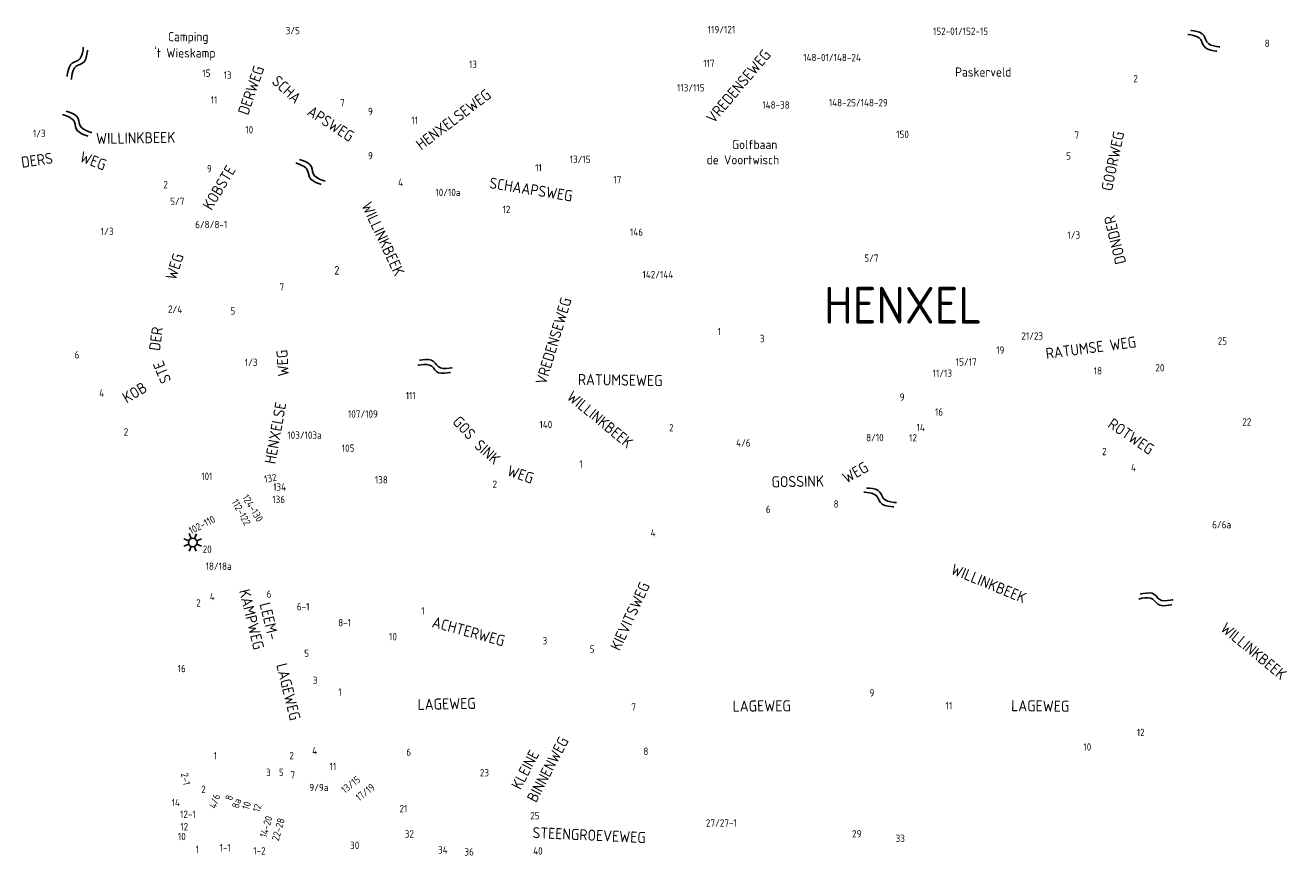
# Model space of a CAD drawing. Extents: x 240000 to 254330, y 435016 to 451025.
# Tile 20 of 25: x 247544 to 250981, y 443016 to 445272. Entities that reach past the tile are written whole.
import ezdxf

# ---------------------------------------------------------------- set-up
doc = ezdxf.new("R2010")
doc.units = 0
doc.header["$LTSCALE"] = 40
doc.header["$MEASUREMENT"] = 0
doc.layers.get('0').update_dxf_attribs({"color": 9, "linetype": 'CONTINUOUS'})
for name, color, linetype in [('ARC-D06WA', 9, 'CONTINUOUS'), ('BOU-D00', 250, 'CONTINUOUS'), ('BOU-D00MOLEN', 9, 'CONTINUOUS'), ('SEM-D01FA', 250, 'CONTINUOUS'), ('SEM-D01HN', 250, 'CONTINUOUS'), ('SEM-D03ST', 250, 'CONTINUOUS'), ('SEM-D03WA', 250, 'CONTINUOUS'), ('SEM-D04ST', 250, 'CONTINUOUS')]:
    doc.layers.add(name, color=color, linetype=linetype)
doc.layers.get('BOU-D00').off()
doc.styles.add('ISO', font='ISO.shx', dxfattribs={"height": 23})

# ---------------------------------------------------------------- blocks, each defined once
blk = doc.blocks.new('HUIS')
at = {"layer": 'SEM-D01HN', "linetype": 'Continuous', "style": 'ISO'}
blk.add_attdef('HUISNUMMER', (22.2, -8.4), '', height=23, dxfattribs=at)
blk = doc.blocks.new('WAT')
for points in [[(-1.79, 0.36), (-1.72, 0.44), (-1.55, 0.62), (-1.31, 0.84), (-1.05, 1.03), (-0.79, 1.11), (-0.57, 1.03), (-0.38, 0.84), (-0.2, 0.62), (-0.01, 0.44), (0.21, 0.36), (0.47, 0.44), (0.74, 0.62), (0.98, 0.84), (1.15, 1.03), (1.21, 1.11)], [(-1.79, -0.57), (-1.72, -0.49), (-1.55, -0.3), (-1.31, -0.08), (-1.05, 0.1), (-0.79, 0.18), (-0.57, 0.1), (-0.38, -0.08), (-0.2, -0.3), (-0.01, -0.49), (0.21, -0.57), (0.47, -0.49), (0.74, -0.3), (0.98, -0.08), (1.15, 0.1), (1.21, 0.18)]]:
    blk.add_lwpolyline(points)
blk = doc.blocks.new('LP')
for p, q in [((-0.516, 0), (-0.234, 0)), ((-0.365, 0.365), (-0.166, 0.166)), ((0, 0.516), (0, 0.234)), ((0.166, 0.166), (0.365, 0.365)), ((0.234, 0), (0.516, 0)), ((-0.365, -0.365), (-0.166, -0.166)), ((0, -0.234), (0, -0.516)), ((0.166, -0.166), (0.365, -0.365))]:
    blk.add_line(p, q)
blk.add_circle((0, 0), 0.234)

msp = doc.modelspace()

# ---------------------------------------------------------------- block references
at = {"layer": 'ARC-D06WA', "yscale": 15}
for p, xscale, zscale, rotation in [((250749.3, 445222.1), 30, 30, 323.1695401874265), ((247693.4, 445174), 30, 30, 53.89980070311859), ((247687.5, 444996.3), 30, 30, 312.7419516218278), ((248321, 444864.8), 30, 30, 312.7419516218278), ((248649.7, 444352.3), 29.99999999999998, 29.99999999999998, 160.2576743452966), ((249871, 443981.7), 30, 30, 327.1184871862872), ((250622.5, 443706.6), 30, 30, 343.4534879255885)]:
    msp.add_blockref('WAT', p, dxfattribs=dict(at, xscale=xscale, zscale=zscale, rotation=rotation))
at = {"layer": 'BOU-D00'}
ref = msp.add_blockref('HUIS', (248227.3, 445257.1), dxfattribs=at)
ref.add_attrib('HUISNUMMER', '3/5', (248250.8, 445248.2), dxfattribs={"layer": 'SEM-D01HN', "height": 20, "style": 'ISO'})
ref = msp.add_blockref('HUIS', (249463.9, 445229.5), dxfattribs=at)
ref.add_attrib('HUISNUMMER', '119/121', (249397.6, 445250.8), dxfattribs={"layer": 'SEM-D01HN', "height": 20, "style": 'ISO'})
ref = msp.add_blockref('HUIS', (249979.4, 445255.2), dxfattribs=at)
ref.add_attrib('HUISNUMMER', '152-01/152-15', (250009.5, 445246.2), dxfattribs={"layer": 'SEM-D01HN', "height": 20, "style": 'ISO'})
ref = msp.add_blockref('HUIS', (250886.9, 445222.2), dxfattribs=at)
ref.add_attrib('HUISNUMMER', '8', (250910.4, 445213.3), dxfattribs={"layer": 'SEM-D01HN', "height": 20, "style": 'ISO'})
ref = msp.add_blockref('HUIS', (248743.7, 445127.4), dxfattribs=at)
ref.add_attrib('HUISNUMMER', '13', (248748.9, 445156.3), dxfattribs={"layer": 'SEM-D01HN', "height": 20, "style": 'ISO'})
ref = msp.add_blockref('HUIS', (249416.9, 445136.6), dxfattribs=at)
ref.add_attrib('HUISNUMMER', '117', (249385.3, 445159), dxfattribs={"layer": 'SEM-D01HN', "height": 20, "style": 'ISO'})
ref = msp.add_blockref('HUIS', (249766, 445216.3), dxfattribs=at)
ref.add_attrib('HUISNUMMER', '148-01/148-24', (249656.8, 445174.9), dxfattribs={"layer": 'SEM-D01HN', "height": 20, "style": 'ISO'})
ref = msp.add_blockref('HUIS', (248049.6, 445109.2), dxfattribs=at)
ref.add_attrib('HUISNUMMER', '15', (248024.6, 445132.4), dxfattribs={"layer": 'SEM-D01HN', "height": 20, "style": 'ISO'})
ref = msp.add_blockref('HUIS', (248095.8, 445106.9), dxfattribs=at)
ref.add_attrib('HUISNUMMER', '13', (248082.3, 445127.1), dxfattribs={"layer": 'SEM-D01HN', "height": 20, "style": 'ISO'})
ref = msp.add_blockref('HUIS', (249440.5, 445128.6), dxfattribs=at)
ref.add_attrib('HUISNUMMER', '113/115', (249314.1, 445092.7), dxfattribs={"layer": 'SEM-D01HN', "height": 20, "style": 'ISO'})
ref = msp.add_blockref('HUIS', (250530.1, 445126.3), dxfattribs=at)
ref.add_attrib('HUISNUMMER', '2', (250553.6, 445117.4), dxfattribs={"layer": 'SEM-D01HN', "height": 20, "style": 'ISO'})
ref = msp.add_blockref('HUIS', (248090.3, 445062.2), dxfattribs=at)
ref.add_attrib('HUISNUMMER', '11', (248047.4, 445060), dxfattribs={"layer": 'SEM-D01HN', "height": 20, "style": 'ISO'})
ref = msp.add_blockref('HUIS', (248419.6, 445036.3), dxfattribs=at)
ref.add_attrib('HUISNUMMER', '7', (248398.7, 445052.3), dxfattribs={"layer": 'SEM-D01HN', "height": 20, "style": 'ISO'})
ref = msp.add_blockref('HUIS', (249708, 445060.8), dxfattribs=at)
ref.add_attrib('HUISNUMMER', '148-25/148-29', (249726.4, 445052.3), dxfattribs={"layer": 'SEM-D01HN', "height": 20, "style": 'ISO'})
ref = msp.add_blockref('HUIS', (248452.9, 445019.1), dxfattribs=at)
ref.add_attrib('HUISNUMMER', '9', (248474.6, 445028.4), dxfattribs={"layer": 'SEM-D01HN', "height": 20, "style": 'ISO'})
ref = msp.add_blockref('HUIS', (249677.9, 445051.2), dxfattribs=at)
ref.add_attrib('HUISNUMMER', '148-38', (249545.7, 445045.9), dxfattribs={"layer": 'SEM-D01HN', "height": 20, "style": 'ISO'})
ref = msp.add_blockref('HUIS', (248580, 444982.4), dxfattribs=at)
ref.add_attrib('HUISNUMMER', '11', (248592.2, 445004.5), dxfattribs={"layer": 'SEM-D01HN', "height": 20, "style": 'ISO'})
ref = msp.add_blockref('HUIS', (247544.8, 444950.8), dxfattribs=at)
ref.add_attrib('HUISNUMMER', '1/3', (247564.4, 444968.7), dxfattribs={"layer": 'SEM-D01HN', "height": 20, "style": 'ISO'})
ref = msp.add_blockref('HUIS', (248118, 444987.6), dxfattribs=at)
ref.add_attrib('HUISNUMMER', '10', (248141.5, 444978.7), dxfattribs={"layer": 'SEM-D01HN', "height": 20, "style": 'ISO'})
ref = msp.add_blockref('HUIS', (249881.5, 444987.8), dxfattribs=at)
ref.add_attrib('HUISNUMMER', '150', (249909.5, 444966.1), dxfattribs={"layer": 'SEM-D01HN', "height": 20, "style": 'ISO'})
ref = msp.add_blockref('HUIS', (250428.4, 444978), dxfattribs=at)
ref.add_attrib('HUISNUMMER', '7', (250393.7, 444964.6), dxfattribs={"layer": 'SEM-D01HN', "height": 20, "style": 'ISO'})
ref = msp.add_blockref('HUIS', (248451.1, 444917), dxfattribs=at)
ref.add_attrib('HUISNUMMER', '9', (248474.6, 444908.1), dxfattribs={"layer": 'SEM-D01HN', "height": 20, "style": 'ISO'})
ref = msp.add_blockref('HUIS', (249007.1, 444886.9), dxfattribs=at)
ref.add_attrib('HUISNUMMER', '13/15', (249022.6, 444898.4), dxfattribs={"layer": 'SEM-D01HN', "height": 20, "style": 'ISO'})
ref = msp.add_blockref('HUIS', (250347.5, 444916.6), dxfattribs=at)
ref.add_attrib('HUISNUMMER', '5', (250371, 444907.6), dxfattribs={"layer": 'SEM-D01HN', "height": 20, "style": 'ISO'})
ref = msp.add_blockref('HUIS', (248015.7, 444862.6), dxfattribs=at)
ref.add_attrib('HUISNUMMER', '9', (248037.1, 444872.8), dxfattribs={"layer": 'SEM-D01HN', "height": 20, "style": 'ISO'})
ref = msp.add_blockref('HUIS', (248971.2, 444882.7), dxfattribs=at)
ref.add_attrib('HUISNUMMER', '11', (248928.7, 444875.3), dxfattribs={"layer": 'SEM-D01HN', "height": 20, "style": 'ISO'})
ref = msp.add_blockref('HUIS', (247956.3, 444834.7), dxfattribs=at)
ref.add_attrib('HUISNUMMER', '2', (247918.7, 444829.5), dxfattribs={"layer": 'SEM-D01HN', "height": 20, "style": 'ISO'})
ref = msp.add_blockref('HUIS', (248532.9, 444844.6), dxfattribs=at)
ref.add_attrib('HUISNUMMER', '4', (248556.5, 444835.6), dxfattribs={"layer": 'SEM-D01HN', "height": 20, "style": 'ISO'})
ref = msp.add_blockref('HUIS', (248730.9, 444857.2), dxfattribs=at)
ref.add_attrib('HUISNUMMER', '10/10a', (248657.7, 444808.4), dxfattribs={"layer": 'SEM-D01HN', "height": 20, "style": 'ISO'})
ref = msp.add_blockref('HUIS', (249117.5, 444852), dxfattribs=at)
ref.add_attrib('HUISNUMMER', '17', (249141.1, 444843), dxfattribs={"layer": 'SEM-D01HN', "height": 20, "style": 'ISO'})
ref = msp.add_blockref('HUIS', (247951.6, 444821.9), dxfattribs=at)
ref.add_attrib('HUISNUMMER', '5/7', (247937.2, 444784), dxfattribs={"layer": 'SEM-D01HN', "height": 20, "style": 'ISO'})
ref = msp.add_blockref('HUIS', (248832, 444801.9), dxfattribs=at)
ref.add_attrib('HUISNUMMER', '12', (248840.1, 444762.2), dxfattribs={"layer": 'SEM-D01HN', "height": 20, "style": 'ISO'})
ref = msp.add_blockref('HUIS', (247983.1, 444753.2), dxfattribs=at)
ref.add_attrib('HUISNUMMER', '6/8/8-1', (248004.9, 444721.1), dxfattribs={"layer": 'SEM-D01HN', "height": 20, "style": 'ISO'})
ref = msp.add_blockref('HUIS', (247800.6, 444740.8), dxfattribs=at)
ref.add_attrib('HUISNUMMER', '1/3', (247748.7, 444702.3), dxfattribs={"layer": 'SEM-D01HN', "height": 20, "style": 'ISO'})
ref = msp.add_blockref('HUIS', (249170.8, 444685.6), dxfattribs=at)
ref.add_attrib('HUISNUMMER', '146', (249186.3, 444700.4), dxfattribs={"layer": 'SEM-D01HN', "height": 20, "style": 'ISO'})
ref = msp.add_blockref('HUIS', (250446.5, 444700.8), dxfattribs=at)
ref.add_attrib('HUISNUMMER', '1/3', (250374.5, 444692.4), dxfattribs={"layer": 'SEM-D01HN', "height": 20, "style": 'ISO'})
ref = msp.add_blockref('HUIS', (249901.4, 444658.3), dxfattribs=at)
ref.add_attrib('HUISNUMMER', '5/7', (249822.7, 444629.8), dxfattribs={"layer": 'SEM-D01HN', "height": 20, "style": 'ISO'})
ref = msp.add_blockref('HUIS', (248360.7, 444603.6), dxfattribs=at)
ref.add_attrib('HUISNUMMER', '2', (248382.9, 444595.2), dxfattribs={"layer": 'SEM-D01HN', "height": 23, "style": 'ISO'})
ref = msp.add_blockref('HUIS', (249196.7, 444594.1), dxfattribs=at)
ref.add_attrib('HUISNUMMER', '142/144', (249220.2, 444585.2), dxfattribs={"layer": 'SEM-D01HN', "height": 20, "style": 'ISO'})
ref = msp.add_blockref('HUIS', (248228.4, 444532.9), dxfattribs=at)
ref.add_attrib('HUISNUMMER', '7', (248234.2, 444551.8), dxfattribs={"layer": 'SEM-D01HN', "height": 20, "style": 'ISO'})
ref = msp.add_blockref('HUIS', (247911.2, 444504), dxfattribs=dict(at, rotation=358.2))
ref.add_attrib('HUISNUMMER', '2/4', (247930.9, 444491.5), dxfattribs={"layer": 'SEM-D01HN', "height": 20, "rotation": 358.2, "style": 'ISO'})
ref = msp.add_blockref('HUIS', (248086, 444518.2), dxfattribs=at)
ref.add_attrib('HUISNUMMER', '5', (248100.8, 444486.5), dxfattribs={"layer": 'SEM-D01HN', "height": 20, "style": 'ISO'})
ref = msp.add_blockref('HUIS', (249461.7, 444451.7), dxfattribs=at)
ref.add_attrib('HUISNUMMER', '1', (249424.7, 444430.6), dxfattribs={"layer": 'SEM-D01HN', "height": 20, "style": 'ISO'})
ref = msp.add_blockref('HUIS', (249515.6, 444420.4), dxfattribs=at)
ref.add_attrib('HUISNUMMER', '3', (249539.1, 444411.4), dxfattribs={"layer": 'SEM-D01HN', "height": 20, "style": 'ISO'})
ref = msp.add_blockref('HUIS', (250242.4, 444399), dxfattribs=at)
ref.add_attrib('HUISNUMMER', '21/23', (250249.4, 444418.2), dxfattribs={"layer": 'SEM-D01HN', "height": 20, "style": 'ISO'})
ref = msp.add_blockref('HUIS', (250759.3, 444413.5), dxfattribs=at)
ref.add_attrib('HUISNUMMER', '25', (250782.9, 444404.5), dxfattribs={"layer": 'SEM-D01HN', "height": 20, "style": 'ISO'})
ref = msp.add_blockref('HUIS', (247654, 444376.1), dxfattribs=at)
ref.add_attrib('HUISNUMMER', '6', (247677.6, 444367.1), dxfattribs={"layer": 'SEM-D01HN', "height": 20, "style": 'ISO'})
ref = msp.add_blockref('HUIS', (250199.5, 444360.2), dxfattribs=at)
ref.add_attrib('HUISNUMMER', '19', (250181, 444380), dxfattribs={"layer": 'SEM-D01HN', "height": 20, "style": 'ISO'})
ref = msp.add_blockref('HUIS', (248192.3, 444324.2), dxfattribs=at)
ref.add_attrib('HUISNUMMER', '1/3', (248139.9, 444346.5), dxfattribs={"layer": 'SEM-D01HN', "height": 20, "style": 'ISO'})
ref = msp.add_blockref('HUIS', (250115, 444326.6), dxfattribs=at)
ref.add_attrib('HUISNUMMER', '15/17', (250071.3, 444347.8), dxfattribs={"layer": 'SEM-D01HN', "height": 20, "style": 'ISO'})
ref = msp.add_blockref('HUIS', (250591.2, 444354.9), dxfattribs=at)
ref.add_attrib('HUISNUMMER', '20', (250613.5, 444332.1), dxfattribs={"layer": 'SEM-D01HN', "height": 20, "style": 'ISO'})
ref = msp.add_blockref('HUIS', (250072.8, 444298.7), dxfattribs=at)
ref.add_attrib('HUISNUMMER', '11/13', (250008.7, 444317.1), dxfattribs={"layer": 'SEM-D01HN', "height": 20, "style": 'ISO'})
ref = msp.add_blockref('HUIS', (250428.9, 444349.1), dxfattribs=at)
ref.add_attrib('HUISNUMMER', '18', (250446, 444323.6), dxfattribs={"layer": 'SEM-D01HN', "height": 20, "style": 'ISO'})
ref = msp.add_blockref('HUIS', (247766.9, 444238.7), dxfattribs=at)
ref.add_attrib('HUISNUMMER', '4', (247744.2, 444263.1), dxfattribs={"layer": 'SEM-D01HN', "height": 20, "style": 'ISO'})
ref = msp.add_blockref('HUIS', (248631.4, 444288.3), dxfattribs=at)
ref.add_attrib('HUISNUMMER', '111', (248577.3, 444256.4), dxfattribs={"layer": 'SEM-D01HN', "height": 20, "style": 'ISO'})
ref = msp.add_blockref('HUIS', (249910, 444233.7), dxfattribs=at)
ref.add_attrib('HUISNUMMER', '9', (249918.9, 444252.3), dxfattribs={"layer": 'SEM-D01HN', "height": 20, "style": 'ISO'})
ref = msp.add_blockref('HUIS', (248454.4, 444183.5), dxfattribs=at)
ref.add_attrib('HUISNUMMER', '107/109', (248420.1, 444206.3), dxfattribs={"layer": 'SEM-D01HN', "height": 20, "style": 'ISO'})
ref = msp.add_blockref('HUIS', (249991.2, 444220.9), dxfattribs=at)
ref.add_attrib('HUISNUMMER', '16', (250014.8, 444211.9), dxfattribs={"layer": 'SEM-D01HN', "height": 20, "style": 'ISO'})
ref = msp.add_blockref('HUIS', (247797.6, 444192.1), dxfattribs=at)
ref.add_attrib('HUISNUMMER', '2', (247811.1, 444157.7), dxfattribs={"layer": 'SEM-D01HN', "height": 20, "style": 'ISO'})
ref = msp.add_blockref('HUIS', (248920.1, 444199.6), dxfattribs=at)
ref.add_attrib('HUISNUMMER', '140', (248940.4, 444177.7), dxfattribs={"layer": 'SEM-D01HN', "height": 20, "style": 'ISO'})
ref = msp.add_blockref('HUIS', (249269, 444178.1), dxfattribs=at)
ref.add_attrib('HUISNUMMER', '2', (249292.5, 444169.1), dxfattribs={"layer": 'SEM-D01HN', "height": 20, "style": 'ISO'})
ref = msp.add_blockref('HUIS', (249962.9, 444206), dxfattribs=at)
ref.add_attrib('HUISNUMMER', '14', (249964.7, 444169.5), dxfattribs={"layer": 'SEM-D01HN', "height": 20, "style": 'ISO'})
ref = msp.add_blockref('HUIS', (250826.1, 444193.8), dxfattribs=at)
ref.add_attrib('HUISNUMMER', '22', (250849.6, 444184.8), dxfattribs={"layer": 'SEM-D01HN', "height": 20, "style": 'ISO'})
ref = msp.add_blockref('HUIS', (248269.8, 444123.1), dxfattribs=at)
ref.add_attrib('HUISNUMMER', '103/103a', (248255.5, 444148.9), dxfattribs={"layer": 'SEM-D01HN', "height": 20, "style": 'ISO'})
ref = msp.add_blockref('HUIS', (249516.9, 444100.1), dxfattribs=at)
ref.add_attrib('HUISNUMMER', '4/6', (249474.5, 444127.7), dxfattribs={"layer": 'SEM-D01HN', "height": 20, "style": 'ISO'})
ref = msp.add_blockref('HUIS', (249900.2, 444179.2), dxfattribs=at)
ref.add_attrib('HUISNUMMER', '8/10', (249827.6, 444142.3), dxfattribs={"layer": 'SEM-D01HN', "height": 20, "style": 'ISO'})
ref = msp.add_blockref('HUIS', (249926.4, 444179.1), dxfattribs=at)
ref.add_attrib('HUISNUMMER', '12', (249944.5, 444141.7), dxfattribs={"layer": 'SEM-D01HN', "height": 20, "style": 'ISO'})
ref = msp.add_blockref('HUIS', (248383.6, 444118.4), dxfattribs=at)
ref.add_attrib('HUISNUMMER', '105', (248403.3, 444113.5), dxfattribs={"layer": 'SEM-D01HN', "height": 20, "style": 'ISO'})
ref = msp.add_blockref('HUIS', (250504.4, 444092.8), dxfattribs=at)
ref.add_attrib('HUISNUMMER', '2', (250468.5, 444104.5), dxfattribs={"layer": 'SEM-D01HN', "height": 20, "style": 'ISO'})
ref = msp.add_blockref('HUIS', (249030, 444059.7), dxfattribs=at)
ref.add_attrib('HUISNUMMER', '1', (249048.6, 444070.3), dxfattribs={"layer": 'SEM-D01HN', "height": 20, "style": 'ISO'})
ref = msp.add_blockref('HUIS', (250523.7, 444069.5), dxfattribs=at)
ref.add_attrib('HUISNUMMER', '4', (250547.2, 444060.6), dxfattribs={"layer": 'SEM-D01HN', "height": 20, "style": 'ISO'})
ref = msp.add_blockref('HUIS', (248055.3, 444018.2), dxfattribs=at)
ref.add_attrib('HUISNUMMER', '101', (248021.6, 444037.1), dxfattribs={"layer": 'SEM-D01HN', "height": 20, "style": 'ISO'})
ref = msp.add_blockref('HUIS', (248176.6, 444034.8), dxfattribs=dict(at, rotation=11.07347046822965))
ref.add_attrib('HUISNUMMER', '132', (248194.6, 444028.8), dxfattribs={"layer": 'SEM-D01HN', "height": 20, "rotation": 11.0735, "style": 'ISO'})
ref = msp.add_blockref('HUIS', (248469.7, 444036.5), dxfattribs=at)
ref.add_attrib('HUISNUMMER', '138', (248493.2, 444027.5), dxfattribs={"layer": 'SEM-D01HN', "height": 20, "style": 'ISO'})
ref = msp.add_blockref('HUIS', (248178.9, 444010.6), dxfattribs=at)
ref.add_attrib('HUISNUMMER', '134', (248216.9, 444008), dxfattribs={"layer": 'SEM-D01HN', "height": 20, "style": 'ISO'})
ref = msp.add_blockref('HUIS', (248795.8, 444041.4), dxfattribs=at)
ref.add_attrib('HUISNUMMER', '2', (248812.9, 444015.6), dxfattribs={"layer": 'SEM-D01HN', "height": 20, "style": 'ISO'})
ref = msp.add_blockref('HUIS', (248107.2, 444001.4), dxfattribs=dict(at, rotation=313.7321985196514))
ref.add_attrib('HUISNUMMER', '112-122', (248103.1, 443977.9), dxfattribs={"layer": 'SEM-D01HN', "height": 20, "rotation": 298.7568, "style": 'ISO'})
ref = msp.add_blockref('HUIS', (248139.1, 444020.9), dxfattribs=dict(at, rotation=316.6880894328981))
ref.add_attrib('HUISNUMMER', '124-130', (248131.7, 443990), dxfattribs={"layer": 'SEM-D01HN', "height": 20, "rotation": 301.3563, "style": 'ISO'})
ref = msp.add_blockref('HUIS', (248198.2, 444004.3), dxfattribs=at)
ref.add_attrib('HUISNUMMER', '136', (248214.5, 443974.1), dxfattribs={"layer": 'SEM-D01HN', "height": 20, "style": 'ISO'})
ref = msp.add_blockref('HUIS', (249717.7, 443994.3), dxfattribs=at)
ref.add_attrib('HUISNUMMER', '8', (249739.5, 443962), dxfattribs={"layer": 'SEM-D01HN', "height": 20, "style": 'ISO'})
ref = msp.add_blockref('HUIS', (248031.9, 443949.5), dxfattribs=at)
ref.add_attrib('HUISNUMMER', '102-110', (247994.2, 443888.9), dxfattribs={"layer": 'SEM-D01HN', "height": 20, "rotation": 27.3974, "style": 'ISO'})
ref = msp.add_blockref('HUIS', (249593.1, 443977.2), dxfattribs=at)
ref.add_attrib('HUISNUMMER', '6', (249555.4, 443947.6), dxfattribs={"layer": 'SEM-D01HN', "height": 20, "style": 'ISO'})
ref = msp.add_blockref('HUIS', (249218.9, 443892.6), dxfattribs=at)
ref.add_attrib('HUISNUMMER', '4', (249242.4, 443883.7), dxfattribs={"layer": 'SEM-D01HN', "height": 20, "style": 'ISO'})
ref = msp.add_blockref('HUIS', (250744.1, 443914.8), dxfattribs=at)
ref.add_attrib('HUISNUMMER', '6/6a', (250767.6, 443905.8), dxfattribs={"layer": 'SEM-D01HN', "height": 20, "style": 'ISO'})
ref = msp.add_blockref('HUIS', (247998.4, 443867.4), dxfattribs=at)
ref.add_attrib('HUISNUMMER', '20', (248025.4, 443838.9), dxfattribs={"layer": 'SEM-D01HN', "height": 20, "style": 'ISO'})
ref = msp.add_blockref('HUIS', (248015.3, 443815.8), dxfattribs=at)
ref.add_attrib('HUISNUMMER', '18/18a', (248033.5, 443792.8), dxfattribs={"layer": 'SEM-D01HN', "height": 20, "style": 'ISO'})
ref = msp.add_blockref('HUIS', (248028.4, 443736.5), dxfattribs=at)
ref.add_attrib('HUISNUMMER', '4', (248044.9, 443710.4), dxfattribs={"layer": 'SEM-D01HN', "height": 20, "style": 'ISO'})
ref = msp.add_blockref('HUIS', (248238.9, 443723.3), dxfattribs=at)
ref.add_attrib('HUISNUMMER', '6', (248199.2, 443717.1), dxfattribs={"layer": 'SEM-D01HN', "height": 20, "style": 'ISO'})
ref = msp.add_blockref('HUIS', (248010.5, 443734), dxfattribs=at)
ref.add_attrib('HUISNUMMER', '2', (248007.8, 443693.2), dxfattribs={"layer": 'SEM-D01HN', "height": 20, "style": 'ISO'})
ref = msp.add_blockref('HUIS', (248264.3, 443708.6), dxfattribs=at)
ref.add_attrib('HUISNUMMER', '6-1', (248281.3, 443683), dxfattribs={"layer": 'SEM-D01HN', "height": 20, "style": 'ISO'})
ref = msp.add_blockref('HUIS', (248597.3, 443665.5), dxfattribs=at)
ref.add_attrib('HUISNUMMER', '1', (248619.1, 443671.4), dxfattribs={"layer": 'SEM-D01HN', "height": 20, "style": 'ISO'})
ref = msp.add_blockref('HUIS', (248380.3, 443669.7), dxfattribs=at)
ref.add_attrib('HUISNUMMER', '8-1', (248393.7, 443639.4), dxfattribs={"layer": 'SEM-D01HN', "height": 20, "style": 'ISO'})
ref = msp.add_blockref('HUIS', (248516.2, 443630.4), dxfattribs=at)
ref.add_attrib('HUISNUMMER', '10', (248531.9, 443601.4), dxfattribs={"layer": 'SEM-D01HN', "height": 20, "style": 'ISO'})
ref = msp.add_blockref('HUIS', (248986.5, 443589.4), dxfattribs=at)
ref.add_attrib('HUISNUMMER', '3', (248948.7, 443590.1), dxfattribs={"layer": 'SEM-D01HN', "height": 20, "style": 'ISO'})
ref = msp.add_blockref('HUIS', (248290.7, 443540.3), dxfattribs=at)
ref.add_attrib('HUISNUMMER', '5', (248301.3, 443555.9), dxfattribs={"layer": 'SEM-D01HN', "height": 20, "style": 'ISO'})
ref = msp.add_blockref('HUIS', (249057.3, 443585.6), dxfattribs=at)
ref.add_attrib('HUISNUMMER', '5', (249076.7, 443567.5), dxfattribs={"layer": 'SEM-D01HN', "height": 20, "style": 'ISO'})
ref = msp.add_blockref('HUIS', (247953.7, 443555.3), dxfattribs=at)
ref.add_attrib('HUISNUMMER', '16', (247957.5, 443514.8), dxfattribs={"layer": 'SEM-D01HN', "height": 20, "style": 'ISO'})
ref = msp.add_blockref('HUIS', (248301.2, 443491.4), dxfattribs=at)
ref.add_attrib('HUISNUMMER', '3', (248324.7, 443482.5), dxfattribs={"layer": 'SEM-D01HN', "height": 20, "style": 'ISO'})
ref = msp.add_blockref('HUIS', (248370.5, 443459.7), dxfattribs=at)
ref.add_attrib('HUISNUMMER', '1', (248394, 443450.8), dxfattribs={"layer": 'SEM-D01HN', "height": 20, "style": 'ISO'})
ref = msp.add_blockref('HUIS', (249813.4, 443457.7), dxfattribs=at)
ref.add_attrib('HUISNUMMER', '9', (249836.9, 443448.7), dxfattribs={"layer": 'SEM-D01HN', "height": 20, "style": 'ISO'})
ref = msp.add_blockref('HUIS', (249166.3, 443419.1), dxfattribs=at)
ref.add_attrib('HUISNUMMER', '7', (249189.9, 443410.1), dxfattribs={"layer": 'SEM-D01HN', "height": 20, "style": 'ISO'})
ref = msp.add_blockref('HUIS', (250020.3, 443422.7), dxfattribs=at)
ref.add_attrib('HUISNUMMER', '11', (250043.8, 443413.7), dxfattribs={"layer": 'SEM-D01HN', "height": 20, "style": 'ISO'})
ref = msp.add_blockref('HUIS', (250546.3, 443370.8), dxfattribs=at)
ref.add_attrib('HUISNUMMER', '12', (250563, 443341.2), dxfattribs={"layer": 'SEM-D01HN', "height": 20, "style": 'ISO'})
ref = msp.add_blockref('HUIS', (250457.8, 443337.3), dxfattribs=at)
ref.add_attrib('HUISNUMMER', '10', (250418, 443301.8), dxfattribs={"layer": 'SEM-D01HN', "height": 20, "style": 'ISO'})
ref = msp.add_blockref('HUIS', (248046.1, 443311.1), dxfattribs=at)
ref.add_attrib('HUISNUMMER', '1', (248055.2, 443277.7), dxfattribs={"layer": 'SEM-D01HN', "height": 20, "style": 'ISO'})
ref = msp.add_blockref('HUIS', (248240.5, 443300.1), dxfattribs=at)
ref.add_attrib('HUISNUMMER', '2', (248261, 443278), dxfattribs={"layer": 'SEM-D01HN', "height": 20, "style": 'ISO'})
ref = msp.add_blockref('HUIS', (248305.5, 443313.5), dxfattribs=at)
ref.add_attrib('HUISNUMMER', '4', (248322.9, 443291.6), dxfattribs={"layer": 'SEM-D01HN', "height": 20, "style": 'ISO'})
ref = msp.add_blockref('HUIS', (248555.3, 443296.6), dxfattribs=at)
ref.add_attrib('HUISNUMMER', '6', (248578.8, 443287.6), dxfattribs={"layer": 'SEM-D01HN', "height": 20, "style": 'ISO'})
ref = msp.add_blockref('HUIS', (249199, 443299), dxfattribs=at)
ref.add_attrib('HUISNUMMER', '8', (249222.5, 443290), dxfattribs={"layer": 'SEM-D01HN', "height": 20, "style": 'ISO'})
ref = msp.add_blockref('HUIS', (248218.8, 443214.3), dxfattribs=at)
ref.add_attrib('HUISNUMMER', '3', (248197.8, 443232.4), dxfattribs={"layer": 'SEM-D01HN', "height": 20, "style": 'ISO'})
ref = msp.add_blockref('HUIS', (248230.5, 443212.1), dxfattribs=at)
ref.add_attrib('HUISNUMMER', '5', (248232.5, 443232.8), dxfattribs={"layer": 'SEM-D01HN', "height": 20, "style": 'ISO'})
ref = msp.add_blockref('HUIS', (248350.6, 443246.1), dxfattribs=at)
ref.add_attrib('HUISNUMMER', '11', (248370.4, 443248.7), dxfattribs={"layer": 'SEM-D01HN', "height": 20, "style": 'ISO'})
ref = msp.add_blockref('HUIS', (248754.9, 443240.7), dxfattribs=at)
ref.add_attrib('HUISNUMMER', '23', (248778.4, 443231.7), dxfattribs={"layer": 'SEM-D01HN', "height": 20, "style": 'ISO'})
ref = msp.add_blockref('HUIS', (247946.8, 443233.3), dxfattribs=dict(at, rotation=281.9475601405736))
ref.add_attrib('HUISNUMMER', '2-1', (247966.1, 443239.2), dxfattribs={"layer": 'SEM-D01HN', "height": 20, "rotation": 281.9476, "style": 'ISO'})
ref = msp.add_blockref('HUIS', (248258.3, 443209.6), dxfattribs=at)
ref.add_attrib('HUISNUMMER', '7', (248264, 443226.6), dxfattribs={"layer": 'SEM-D01HN', "height": 20, "style": 'ISO'})
ref = msp.add_blockref('HUIS', (248405.7, 443166.7), dxfattribs=dict(at, rotation=38.08336800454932))
ref.add_attrib('HUISNUMMER', '13/15', (248411.5, 443184.2), dxfattribs={"layer": 'SEM-D01HN', "height": 20, "rotation": 38.0834, "style": 'ISO'})
ref = msp.add_blockref('HUIS', (248424.5, 443162), dxfattribs=dict(at, rotation=38.08336800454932))
ref.add_attrib('HUISNUMMER', '17/19', (248450.7, 443163.4), dxfattribs={"layer": 'SEM-D01HN', "height": 20, "rotation": 38.0834, "style": 'ISO'})
ref = msp.add_blockref('HUIS', (248028.7, 443226), dxfattribs=dict(at, rotation=1.366238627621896))
ref.add_attrib('HUISNUMMER', '2', (248021.7, 443186.7), dxfattribs={"layer": 'SEM-D01HN', "height": 20, "rotation": 1.3662, "style": 'ISO'})
ref = msp.add_blockref('HUIS', (248057.3, 443214.4), dxfattribs=dict(at, rotation=70.48413253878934))
ref.add_attrib('HUISNUMMER', '4/6', (248060.9, 443142.4), dxfattribs={"layer": 'SEM-D01HN', "height": 20, "rotation": 70.4841, "style": 'ISO'})
ref = msp.add_blockref('HUIS', (248106.8, 443201), dxfattribs=dict(at, rotation=73.89925931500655))
ref.add_attrib('HUISNUMMER', '8', (248105.2, 443164.5), dxfattribs={"layer": 'SEM-D01HN', "height": 20, "rotation": 73.8993, "style": 'ISO'})
ref = msp.add_blockref('HUIS', (248295.5, 443201.5), dxfattribs=at)
ref.add_attrib('HUISNUMMER', '9/9a', (248315.3, 443191.6), dxfattribs={"layer": 'SEM-D01HN', "height": 20, "style": 'ISO'})
ref = msp.add_blockref('HUIS', (247938, 443189.1), dxfattribs=at)
ref.add_attrib('HUISNUMMER', '14', (247941.2, 443150.7), dxfattribs={"layer": 'SEM-D01HN', "height": 20, "style": 'ISO'})
ref = msp.add_blockref('HUIS', (248128.7, 443197.2), dxfattribs=dict(at, rotation=72.54197913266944))
ref.add_attrib('HUISNUMMER', '8a', (248122.9, 443143.2), dxfattribs={"layer": 'SEM-D01HN', "height": 20, "rotation": 72.542, "style": 'ISO'})
ref = msp.add_blockref('HUIS', (248149.5, 443191.6), dxfattribs=dict(at, rotation=71.4327132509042))
ref.add_attrib('HUISNUMMER', '10', (248150.7, 443139.2), dxfattribs={"layer": 'SEM-D01HN', "height": 20, "rotation": 71.4327, "style": 'ISO'})
ref = msp.add_blockref('HUIS', (248180.2, 443185.4), dxfattribs=dict(at, rotation=71.69786637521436))
ref.add_attrib('HUISNUMMER', '12', (248179.5, 443132.7), dxfattribs={"layer": 'SEM-D01HN', "height": 20, "rotation": 71.6979, "style": 'ISO'})
ref = msp.add_blockref('HUIS', (248536.7, 443143.3), dxfattribs=at)
ref.add_attrib('HUISNUMMER', '21', (248560.2, 443134.3), dxfattribs={"layer": 'SEM-D01HN', "height": 20, "style": 'ISO'})
ref = msp.add_blockref('HUIS', (247950.9, 443115.1), dxfattribs=at)
ref.add_attrib('HUISNUMMER', '12-1', (247964.2, 443119), dxfattribs={"layer": 'SEM-D01HN', "height": 20, "style": 'ISO'})
ref = msp.add_blockref('HUIS', (248217.6, 443172.6), dxfattribs=at)
ref.add_attrib('HUISNUMMER', '14-20', (248199.1, 443063.8), dxfattribs={"layer": 'SEM-D01HN', "height": 20, "rotation": 73.8461, "style": 'ISO'})
ref = msp.add_blockref('HUIS', (248248, 443168.4), dxfattribs=at)
ref.add_attrib('HUISNUMMER', '22-28', (248231.7, 443054.8), dxfattribs={"layer": 'SEM-D01HN', "height": 20, "rotation": 73.9287, "style": 'ISO'})
ref = msp.add_blockref('HUIS', (248890.3, 443110.9), dxfattribs=at)
ref.add_attrib('HUISNUMMER', '25', (248915.3, 443114.9), dxfattribs={"layer": 'SEM-D01HN', "height": 20, "style": 'ISO'})
ref = msp.add_blockref('HUIS', (249405.2, 443065.4), dxfattribs=at)
ref.add_attrib('HUISNUMMER', '27/27-1', (249392.6, 443095.3), dxfattribs={"layer": 'SEM-D01HN', "height": 20, "style": 'ISO'})
ref = msp.add_blockref('HUIS', (247942.5, 443053.7), dxfattribs=at)
ref.add_attrib('HUISNUMMER', '10', (247958.3, 443058.4), dxfattribs={"layer": 'SEM-D01HN', "height": 20, "style": 'ISO'})
ref = msp.add_blockref('HUIS', (247942.6, 443092.6), dxfattribs=at)
ref.add_attrib('HUISNUMMER', '12', (247964.7, 443084.9), dxfattribs={"layer": 'SEM-D01HN', "height": 20, "style": 'ISO'})
ref = msp.add_blockref('HUIS', (248638.5, 443064.3), dxfattribs=at)
ref.add_attrib('HUISNUMMER', '32', (248574.3, 443065.3), dxfattribs={"layer": 'SEM-D01HN', "height": 20, "style": 'ISO'})
ref = msp.add_blockref('HUIS', (249774.1, 443050.7), dxfattribs=at)
ref.add_attrib('HUISNUMMER', '29', (249789.7, 443065.7), dxfattribs={"layer": 'SEM-D01HN', "height": 20, "style": 'ISO'})
ref = msp.add_blockref('HUIS', (247980.6, 443035.4), dxfattribs=at)
ref.add_attrib('HUISNUMMER', '1', (248006.3, 443023.7), dxfattribs={"layer": 'SEM-D01HN', "height": 20, "style": 'ISO'})
ref = msp.add_blockref('HUIS', (248132.5, 443011.7), dxfattribs=at)
ref.add_attrib('HUISNUMMER', '1-1', (248071.4, 443028), dxfattribs={"layer": 'SEM-D01HN', "height": 20, "style": 'ISO'})
ref = msp.add_blockref('HUIS', (248402.4, 443043.5), dxfattribs=at)
ref.add_attrib('HUISNUMMER', '30', (248426, 443034.5), dxfattribs={"layer": 'SEM-D01HN', "height": 20, "style": 'ISO'})
ref = msp.add_blockref('HUIS', (248664.9, 443059.6), dxfattribs=at)
ref.add_attrib('HUISNUMMER', '34', (248664.9, 443021.9), dxfattribs={"layer": 'SEM-D01HN', "height": 20, "style": 'ISO'})
ref = msp.add_blockref('HUIS', (249889.3, 443047.6), dxfattribs=at)
ref.add_attrib('HUISNUMMER', '33', (249907.7, 443053.5), dxfattribs={"layer": 'SEM-D01HN', "height": 20, "style": 'ISO'})
ref = msp.add_blockref('HUIS', (248182.6, 443000.1), dxfattribs=at)
ref.add_attrib('HUISNUMMER', '1-2', (248162.9, 443019.4), dxfattribs={"layer": 'SEM-D01HN', "height": 20, "style": 'ISO'})
ref = msp.add_blockref('HUIS', (248720.3, 443042.8), dxfattribs=at)
ref.add_attrib('HUISNUMMER', '36', (248736.4, 443016.6), dxfattribs={"layer": 'SEM-D01HN', "height": 20, "style": 'ISO'})
ref = msp.add_blockref('HUIS', (248973.6, 443021.8), dxfattribs=at)
ref.add_attrib('HUISNUMMER', '40', (248923.2, 443019), dxfattribs={"layer": 'SEM-D01HN', "height": 20, "style": 'ISO'})
at = {"layer": 'BOU-D00MOLEN', "xscale": 50, "yscale": 50, "zscale": 50, "rotation": 22.0700359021}
msp.add_blockref('LP', (247998.4, 443867.4), dxfattribs=at)

# ---------------------------------------------------------------- texts
at = {"layer": 'SEM-D01FA', "style": 'ISO'}
for s, p in [('Camping', (247931.5, 445229.1)), ("'t Wieskamp", (247894.3, 445184.9)), ('Paskerveld', (250069.6, 445133)), ('Golfbaan', (249463.4, 444936)), ('de Voortwisch', (249394.3, 444894.6))]:
    msp.add_text(s, height=25, dxfattribs=at).set_placement(p)
at = {"layer": 'SEM-D03ST', "style": 'ISO'}
for s, rotation, p in [('VREDENSEWEG', 49.9794, (249413.9, 445003.6)), ('DERWEG', 70.9203, (248148.7, 445026.4)), ('SCHA', 317.5096, (248211, 445117)), ('HENXELSEWEG', 37.0853, (248619.3, 444931.7)), ('APSWEG', 327.0914, (248306.5, 445030.6)), ('GOORWEG', 78.063, (250495.4, 444820.3)), ('DERS', 8.3788, (247534.9, 444885)), ('WEG', 339.0971, (247688.9, 444903.1)), ('KOBSTE ', 59.026, (248049.4, 444767.9)), ('SCHAAPSWEG', 350.7051, (248802.5, 444830.1)), ('DONDER', 103.6035, (250534.2, 444627.4)), ('WEG', 71.9762, (247952.2, 444578.1)), ('VREDENSEWEG', 73.1855, (248957.4, 444293.5)), ('DER', 82.2334, (247909.1, 444386.7)), ('RATUMSE WEG', 7.4887, (250317.6, 444365.5)), ('WEG', 93.6089, (248260, 444319.7)), ('STE', 112.4568, (247940.8, 444307.2)), ('RATUMSEWEG', 359.1557, (249044.4, 444295.3)), ('KOB', 31.2449, (247819.2, 444244.2)), ('HENXELSE', 79.7422, (248222.8, 444078.8)), ('GOS', 312.6096, (248702.2, 444193.7)), ('ROTWEG', 325.7453, (250481.7, 444182.4)), ('SINK', 317.9693, (248760.8, 444127.3)), ('WEG', 340.7113, (248850, 444050.1)), ('WEG', 29.8927, (249774.6, 444026.6)), ('GOSSINK', 1.0078, (249570.8, 444016.9)), ('KIEVITSWEG', 65.3542, (249158.6, 443570.8)), ('KAMPWEG', 283.8543, (248123.9, 443736)), ('LEEM-', 283.8543, (248179.6, 443700)), ('ACHTERWEG', 344.6437, (248646.5, 443637.9)), ('LAGEWEG', 283.8543, (248225, 443534.7)), ('LAGEWEG', 1.1277, (248609.5, 443412.2)), ('LAGEWEG', 0.3316, (249465.1, 443407.6)), ('LAGEWEG', 359.3645, (250221.4, 443409)), ('BINNENWEG', 62.2547, (248931.3, 443158.5)), ('KLEINE', 62.2547, (248888.8, 443193.3)), ('STEENGROEVEWEG', 357.4099, (248920.9, 443064.3))]:
    msp.add_text(s, height=30, rotation=rotation, dxfattribs=at).set_placement(p)
at = {"layer": 'SEM-D03WA', "style": 'ISO'}
for rotation, p in [(0.7945, (247736, 444950)), (295.2221, (248455.9, 444783.3)), (320.4989, (249012.1, 444258.4)), (337.6092, (250055.2, 443783.2)), (320.32, (250787.9, 443629.4))]:
    msp.add_text('WILLINKBEEK', height=30, rotation=rotation, dxfattribs=at).set_placement(p)
at = {"layer": 'SEM-D04ST', "style": 'ISO'}
msp.add_text('HENXEL', height=100, dxfattribs=at).set_placement((249713.4, 444461.8))

doc.saveas('drawing.dxf')
